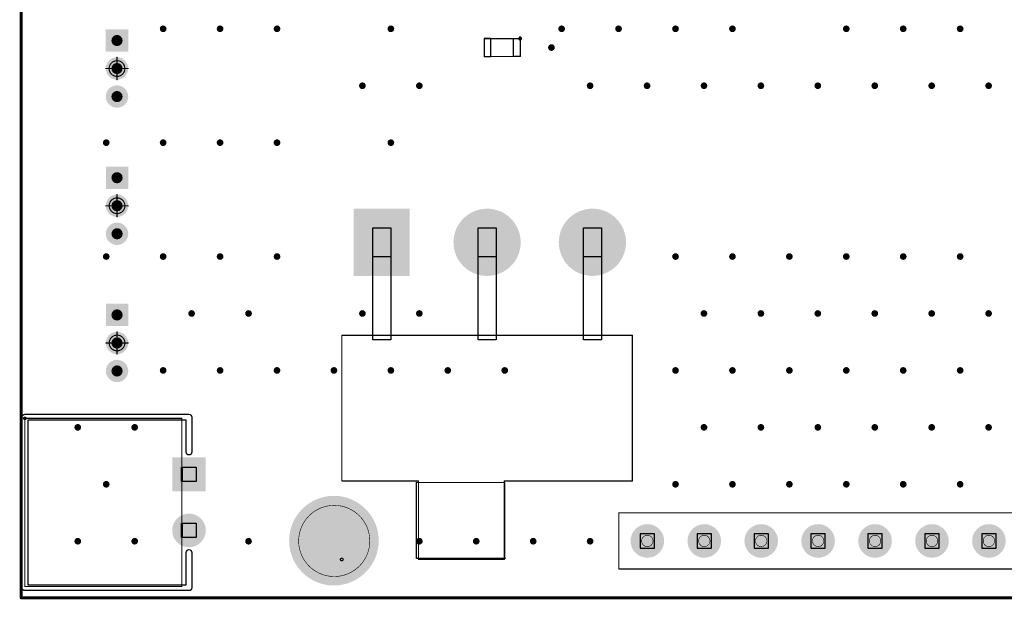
# Model space of a CAD drawing. Header units: inches. Extents: x -0.1 to 68.6, y -0.1 to 53.5.
# Tile 1 of 6: x -0.1 to 43.9, y -0.1 to 25.8. Entities that reach past the tile are written whole.
import ezdxf

# ---------------------------------------------------------------- set-up
doc = ezdxf.new("R2010")
doc.units = ezdxf.units.IN
for name, color, linetype in [('Mechanical 1', 6, 'Continuous'), ('Mechanical 10', 56, 'Continuous'), ('Mechanical 15', 56, 'Continuous'), ('Mechanical 6', 56, 'Continuous'), ('Mechanical 7', 56, 'Continuous'), ('Mechanical 8', 56, 'Continuous'), ('Mechanical 9', 56, 'Continuous'), ('Multi-Layer', 9, 'Continuous'), ('Pad Holes', 156, 'Continuous'), ('Via Holes', 16, 'Continuous')]:
    doc.layers.add(name, color=color, linetype=linetype)

# ---------------------------------------------------------------- blocks, each defined once
blk = doc.blocks.new('C0603_8')
at = {"layer": 'Mechanical 15'}
for p, q in [((-0.8, -0.4), (-0.8, 0.4)), ((-0.8, 0.4), (-0.5, 0.4)), ((-0.5, 0.4), (-0.5, -0.4)), ((0.8, 0.4), (0.5, 0.4)), ((0.5, 0.4), (0.5, -0.4)), ((0.8, -0.4), (0.8, 0.4)), ((-0.825, -0.34), (-0.86, -0.375)), ((-0.86, -0.375), (-0.86, -0.4)), ((-0.86, -0.4), (-0.86, -0.425)), ((-0.86, -0.425), (-0.825, -0.46)), ((-0.775, -0.34), (-0.825, -0.34)), ((-0.5, -0.4), (-0.8, -0.4)), ((-0.8, -0.4), (-0.8, -0.4)), ((-0.74, -0.375), (-0.775, -0.34)), ((-0.775, -0.46), (-0.74, -0.425)), ((-0.74, -0.4), (-0.74, -0.375)), ((-0.74, -0.425), (-0.74, -0.4)), ((-0.74, -0.4), (-0.74, -0.4)), ((-0.74, -0.4), (-0.74, -0.4)), ((0.5, -0.4), (0.8, -0.4)), ((0.8, -0.4), (0.8, -0.4)), ((-0.825, -0.46), (-0.775, -0.46))]:
    blk.add_line(p, q, dxfattribs=at)
for points in [[(0.8, 0.4, 0.0508, 0.0508, 0), (-0.8, 0.4, 0.0508, 0.0508, 0)], [(-0.8, 0.4, 0.0508, 0.0508, 0), (-0.8, -0.4, 0.0508, 0.0508, 0)], [(0.8, 0.4, 0.0508, 0.0508, 0), (0.8, -0.4, 0.0508, 0.0508, 0)], [(0.8, -0.4, 0.0508, 0.0508, 0), (-0.8, -0.4, 0.0508, 0.0508, 0)]]:
    blk.add_lwpolyline(points, format="xyseb", dxfattribs=at)
for points in [[(-0.813, 0.4, 0.0254, 0.0254, 1), (-0.787, 0.4, 0.0254, 0.0254, 1)], [(-0.813, 0.4, 0.0254, 0.0254, 1), (-0.787, 0.4, 0.0254, 0.0254, 1)], [(0.787, 0.4, 0.0254, 0.0254, 1), (0.813, 0.4, 0.0254, 0.0254, 1)], [(0.787, 0.4, 0.0254, 0.0254, 1), (0.813, 0.4, 0.0254, 0.0254, 1)], [(-0.813, -0.4, 0.0254, 0.0254, 1), (-0.787, -0.4, 0.0254, 0.0254, 1)], [(-0.813, -0.4, 0.0254, 0.0254, 1), (-0.787, -0.4, 0.0254, 0.0254, 1)], [(0.787, -0.4, 0.0254, 0.0254, 1), (0.813, -0.4, 0.0254, 0.0254, 1)], [(0.787, -0.4, 0.0254, 0.0254, 1), (0.813, -0.4, 0.0254, 0.0254, 1)]]:
    blk.add_lwpolyline(points, format="xyseb", close=True, dxfattribs=at)
blk = doc.blocks.new('SW_TH_3P_P4_70_L11_1_W12_7_13')
at = {"layer": 'Multi-Layer'}
blk.add_hatch(color=9, dxfattribs=at).paths.add_polyline_path([(-5.95122, 1.49987), (-3.45186, 1.49987), (-3.45186, -1.49987), (-5.95122, -1.49987)])
h = blk.add_hatch(color=9, dxfattribs=at)
edge = h.paths.add_edge_path()
edge.add_arc((0, 0), 1.49987, 0, 360)
h = blk.add_hatch(color=9, dxfattribs=at)
edge = h.paths.add_edge_path()
edge.add_arc((4.699, 0), 1.49987, 0, 360)
at = {"layer": 'Pad Holes'}
h = blk.add_hatch(color=7, dxfattribs=at)
edge = h.paths.add_edge_path()
edge.add_arc((-4.70154, 0), 0.90043, 0, 360)
h = blk.add_hatch(color=7, dxfattribs=at)
edge = h.paths.add_edge_path()
edge.add_arc((0, 0), 0.90043, 0, 360)
h = blk.add_hatch(color=7, dxfattribs=at)
edge = h.paths.add_edge_path()
edge.add_arc((4.699, 0), 0.90043, 0, 360)
at = {"layer": 'Mechanical 10'}
for p, q in [((-5.10032, -4.34848), (-5.10032, 0.65024)), ((-5.10032, 0.65024), (-4.30022, 0.65024)), ((-4.30022, 0.65024), (-4.30022, -4.34848)), ((-0.40132, -4.34848), (-0.40132, 0.65024)), ((-0.40132, 0.65024), (0.39878, 0.65024)), ((0.39878, 0.65024), (0.39878, -4.34848)), ((4.30022, -4.34848), (4.30022, 0.65024)), ((4.30022, 0.65024), (5.10032, 0.65024)), ((5.10032, 0.65024), (5.10032, -4.34848)), ((-4.30022, -4.34848), (-5.10032, -4.34848)), ((-5.10032, -4.34848), (-5.10032, -4.34848)), ((0.39878, -4.34848), (-0.40132, -4.34848)), ((-0.40132, -4.34848), (-0.40132, -4.34848)), ((5.10032, -4.34848), (4.30022, -4.34848)), ((4.30022, -4.34848), (4.30022, -4.34848))]:
    blk.add_line(p, q, dxfattribs=at)
at = {"layer": 'Mechanical 6'}
for p, q in [((-3.1496, -14.09954), (-3.1496, -10.69848)), ((-3.1496, -10.69848), (0.77978, -10.7188)), ((0.77978, -10.7188), (0.77978, -14.0589)), ((0.77978, -10.7188), (0.77978, -10.7188)), ((0.82042, -14.09954), (-3.1496, -14.09954)), ((0.77978, -14.0589), (0.82042, -14.09954))]:
    blk.add_line(p, q, dxfattribs=at)
at = {"layer": 'Mechanical 7'}
for points in [[(-6.47954, -4.14782, 0.0508, 0.0508, 0), (6.47954, -4.14782, 0.0508, 0.0508, 0)], [(-6.47954, -10.63752, 0.0508, 0.0508, 0), (-6.47954, -4.14782, 0.0508, 0.0508, 0)], [(6.47954, -10.64768, 0.0508, 0.0508, 0), (6.47954, -4.14782, 0.0508, 0.0508, 0)], [(-6.47954, -10.63752, 0.0508, 0.0508, 0), (-6.46938, -10.64768, 0.0508, 0.0508, 0)], [(-6.46938, -10.64768, 0.0508, 0.0508, 0), (-3.0607, -10.64768, 0.0508, 0.0508, 0)], [(-3.0607, -14.1478, 0.0508, 0.0508, 0), (-3.0607, -10.64768, 0.0508, 0.0508, 0)], [(0.76962, -14.1478, 0.0508, 0.0508, 0), (0.76962, -10.64768, 0.0508, 0.0508, 0)], [(0.76962, -10.64768, 0.0508, 0.0508, 0), (6.47954, -10.64768, 0.0508, 0.0508, 0)], [(-3.0607, -14.1478, 0.0508, 0.0508, 0), (0.76962, -14.1478, 0.0508, 0.0508, 0)]]:
    blk.add_lwpolyline(points, format="xyseb", dxfattribs=at)
for points in [[(-6.49224, -4.14782, 0.0254, 0.0254, 1), (-6.46684, -4.14782, 0.0254, 0.0254, 1)], [(-6.49224, -4.14782, 0.0254, 0.0254, 1), (-6.46684, -4.14782, 0.0254, 0.0254, 1)], [(6.46684, -4.14782, 0.0254, 0.0254, 1), (6.49224, -4.14782, 0.0254, 0.0254, 1)], [(6.46684, -4.14782, 0.0254, 0.0254, 1), (6.49224, -4.14782, 0.0254, 0.0254, 1)], [(-6.49224, -10.63752, 0.0254, 0.0254, 1), (-6.46684, -10.63752, 0.0254, 0.0254, 1)], [(-6.49224, -10.63752, 0.0254, 0.0254, 1), (-6.46684, -10.63752, 0.0254, 0.0254, 1)], [(-6.48208, -10.64768, 0.0254, 0.0254, 1), (-6.45668, -10.64768, 0.0254, 0.0254, 1)], [(-6.48208, -10.64768, 0.0254, 0.0254, 1), (-6.45668, -10.64768, 0.0254, 0.0254, 1)], [(-3.0734, -10.64768, 0.0254, 0.0254, 1), (-3.048, -10.64768, 0.0254, 0.0254, 1)], [(-3.0734, -10.64768, 0.0254, 0.0254, 1), (-3.048, -10.64768, 0.0254, 0.0254, 1)], [(0.75692, -10.64768, 0.0254, 0.0254, 1), (0.78232, -10.64768, 0.0254, 0.0254, 1)], [(0.75692, -10.64768, 0.0254, 0.0254, 1), (0.78232, -10.64768, 0.0254, 0.0254, 1)], [(6.46684, -10.64768, 0.0254, 0.0254, 1), (6.49224, -10.64768, 0.0254, 0.0254, 1)], [(6.46684, -10.64768, 0.0254, 0.0254, 1), (6.49224, -10.64768, 0.0254, 0.0254, 1)], [(-3.0734, -14.1478, 0.0254, 0.0254, 1), (-3.048, -14.1478, 0.0254, 0.0254, 1)], [(-3.0734, -14.1478, 0.0254, 0.0254, 1), (-3.048, -14.1478, 0.0254, 0.0254, 1)], [(0.75692, -14.1478, 0.0254, 0.0254, 1), (0.78232, -14.1478, 0.0254, 0.0254, 1)], [(0.75692, -14.1478, 0.0254, 0.0254, 1), (0.78232, -14.1478, 0.0254, 0.0254, 1)]]:
    blk.add_lwpolyline(points, format="xyseb", close=True, dxfattribs=at)
at = {"layer": 'Mechanical 8'}
for p, q in [((-6.53796, -14.13256), (-6.52018, -14.10462)), ((-6.53796, -14.16558), (-6.53796, -14.13256)), ((-6.52018, -14.19352), (-6.53796, -14.16558)), ((-6.52018, -14.10462), (-6.4897, -14.08938)), ((-6.4897, -14.20876), (-6.52018, -14.19352)), ((-6.4897, -14.08938), (-6.45668, -14.09446)), ((-6.45668, -14.20368), (-6.4897, -14.20876)), ((-6.45668, -14.09446), (-6.43128, -14.11732)), ((-6.43128, -14.18082), (-6.45668, -14.20368)), ((-6.43128, -14.11732), (-6.42112, -14.1478)), ((-6.42112, -14.1478), (-6.43128, -14.18082)), ((-6.42112, -14.1478), (-6.42112, -14.1478))]:
    blk.add_line(p, q, dxfattribs=at)
at = {"layer": 'Mechanical 9'}
for p, q in [((-5.10032, -0.6477), (-5.10032, 0.65024)), ((-5.10032, 0.65024), (-4.30022, 0.65024)), ((-4.30022, 0.65024), (-4.30022, -0.6477)), ((-0.40132, -0.6477), (-0.40132, 0.65024)), ((-0.40132, 0.65024), (0.39878, 0.65024)), ((0.39878, 0.65024), (0.39878, -0.6477)), ((4.30022, -0.6477), (4.30022, 0.65024)), ((4.30022, 0.65024), (5.10032, 0.65024)), ((5.10032, 0.65024), (5.10032, -0.6477)), ((-4.30022, -0.6477), (-5.10032, -0.6477)), ((-5.10032, -0.6477), (-5.10032, -0.6477)), ((0.39878, -0.6477), (-0.40132, -0.6477)), ((-0.40132, -0.6477), (-0.40132, -0.6477)), ((5.10032, -0.6477), (4.30022, -0.6477)), ((4.30022, -0.6477), (4.30022, -0.6477))]:
    blk.add_line(p, q, dxfattribs=at)
blk = doc.blocks.new('CONN_TH_2P_P2_50_ZX_XH2_54_2PWZ_19')
at = {"layer": 'Multi-Layer'}
blk.add_hatch(color=9, dxfattribs=at).paths.add_polyline_path([(-2.01168, 0.75057), (-0.48768, 0.75057), (-0.48768, -0.75057), (-2.01168, -0.75057)])
h = blk.add_hatch(color=9, dxfattribs=at)
edge = h.paths.add_edge_path()
edge.add_arc((1.24968, 0), 0.75057, 0, 360)
at = {"layer": 'Pad Holes'}
h = blk.add_hatch(color=7, dxfattribs=at)
edge = h.paths.add_edge_path()
edge.add_arc((-1.24968, 0), 0.44958, 0, 360)
h = blk.add_hatch(color=7, dxfattribs=at)
edge = h.paths.add_edge_path()
edge.add_arc((1.24968, 0), 0.44958, 0, 360)
at = {"layer": 'Mechanical 10'}
for p, q in [((-1.56972, -0.32004), (-1.56972, -0.30988)), ((-1.56972, -0.30988), (-0.93472, -0.30988)), ((-1.56972, -0.3302), (-1.56972, -0.32004)), ((-1.56972, -0.32004), (-1.56972, -0.32004)), ((-0.92964, -0.3302), (-1.56972, -0.3302)), ((-0.93472, -0.30988), (-0.92964, -0.3048)), ((-0.92964, -0.3048), (-0.92964, -0.3302)), ((0.92964, -0.32004), (0.92964, -0.30988)), ((0.92964, -0.30988), (1.56464, -0.30988)), ((0.92964, -0.3302), (0.92964, -0.32004)), ((0.92964, -0.32004), (0.92964, -0.32004)), ((1.56972, -0.3302), (0.92964, -0.3302)), ((1.56464, -0.30988), (1.56972, -0.3048)), ((1.56972, -0.3048), (1.56972, -0.3302))]:
    blk.add_line(p, q, dxfattribs=at)
at = {"layer": 'Mechanical 6'}
for p, q in [((-3.92938, 0), (-3.91922, 0.04826)), ((-3.91922, 0.04826), (-3.89128, 0.0889)), ((-3.89128, 0.0889), (-3.85064, 0.11684)), ((-3.85064, 0.11684), (-3.80238, 0.127)), ((-3.80238, 0.127), (-2.24282, 0.127)), ((-2.24282, 0.127), (-2.19456, 0.11684)), ((-2.19456, 0.11684), (-2.15392, 0.0889)), ((-2.15392, 0.0889), (-2.12598, 0.04826)), ((-2.12598, 0.04826), (-2.11582, 0)), ((2.10566, 0), (2.11328, 0.04826)), ((2.11328, -0.04826), (2.10566, 0)), ((2.11328, 0.04826), (2.14122, 0.0889)), ((2.14122, 0.0889), (2.1844, 0.11684)), ((2.1844, 0.11684), (2.23266, 0.127)), ((2.23266, 0.127), (3.81, 0.127)), ((3.81, 0.127), (3.85826, 0.11684)), ((3.85826, 0.11684), (3.90144, 0.0889)), ((3.90144, 0.0889), (3.92684, 0.04826)), ((3.92684, 0.04826), (3.937, 0)), ((3.937, 0), (3.937, -7.32028)), ((-3.92938, -7.32028), (-3.92938, 0)), ((-2.24282, -0.127), (-3.67538, -0.127)), ((-3.67538, -0.127), (-3.67538, -7.19328)), ((-2.19456, -0.11684), (-2.24282, -0.127)), ((-2.24282, -0.127), (-2.24282, -0.127)), ((-2.15392, -0.0889), (-2.19456, -0.11684)), ((-2.12598, -0.04826), (-2.15392, -0.0889)), ((-2.11582, 0), (-2.12598, -0.04826)), ((2.14122, -0.0889), (2.11328, -0.04826)), ((2.1844, -0.11684), (2.14122, -0.0889)), ((2.23266, -0.127), (2.1844, -0.11684)), ((3.683, -0.127), (2.23266, -0.127)), ((3.683, -7.19328), (3.683, -0.127)), ((-3.91922, -7.36854), (-3.92938, -7.32028)), ((-3.89128, -7.40918), (-3.91922, -7.36854)), ((-3.85064, -7.43712), (-3.89128, -7.40918)), ((-3.80238, -7.44728), (-3.85064, -7.43712)), ((3.81, -7.44728), (-3.80238, -7.44728)), ((-3.67538, -7.19328), (3.683, -7.19328)), ((3.85826, -7.43712), (3.81, -7.44728)), ((3.90144, -7.40918), (3.85826, -7.43712)), ((3.92684, -7.36854), (3.90144, -7.40918)), ((3.937, -7.32028), (3.92684, -7.36854))]:
    blk.add_line(p, q, dxfattribs=at)
at = {"layer": 'Mechanical 7'}
for points in [[(3.75158, -0.32004, 0.0508, 0.0508, 0), (-3.74904, -0.32004, 0.0508, 0.0508, 0)], [(-3.74904, -7.32028, 0.0508, 0.0508, 0), (-3.74904, -0.32004, 0.0508, 0.0508, 0)], [(3.75158, -7.32028, 0.0508, 0.0508, 0), (3.75158, -0.32004, 0.0508, 0.0508, 0)], [(3.75158, -7.32028, 0.0508, 0.0508, 0), (-3.74904, -7.32028, 0.0508, 0.0508, 0)]]:
    blk.add_lwpolyline(points, format="xyseb", dxfattribs=at)
for points in [[(-3.76174, -0.32004, 0.0254, 0.0254, 1), (-3.73634, -0.32004, 0.0254, 0.0254, 1)], [(-3.76174, -0.32004, 0.0254, 0.0254, 1), (-3.73634, -0.32004, 0.0254, 0.0254, 1)], [(3.73888, -0.32004, 0.0254, 0.0254, 1), (3.76428, -0.32004, 0.0254, 0.0254, 1)], [(3.73888, -0.32004, 0.0254, 0.0254, 1), (3.76428, -0.32004, 0.0254, 0.0254, 1)], [(-3.76174, -7.32028, 0.0254, 0.0254, 1), (-3.73634, -7.32028, 0.0254, 0.0254, 1)], [(-3.76174, -7.32028, 0.0254, 0.0254, 1), (-3.73634, -7.32028, 0.0254, 0.0254, 1)], [(3.73888, -7.32028, 0.0254, 0.0254, 1), (3.76428, -7.32028, 0.0254, 0.0254, 1)], [(3.73888, -7.32028, 0.0254, 0.0254, 1), (3.76428, -7.32028, 0.0254, 0.0254, 1)]]:
    blk.add_lwpolyline(points, format="xyseb", close=True, dxfattribs=at)
at = {"layer": 'Mechanical 8'}
for p, q in [((-3.80746, -7.3025), (-3.78968, -7.27456)), ((-3.80746, -7.33806), (-3.80746, -7.3025)), ((-3.78968, -7.366), (-3.80746, -7.33806)), ((-3.78968, -7.27456), (-3.75666, -7.26186)), ((-3.75666, -7.3787), (-3.78968, -7.366)), ((-3.75666, -7.26186), (-3.72364, -7.26694)), ((-3.72364, -7.37616), (-3.75666, -7.3787)), ((-3.72364, -7.26694), (-3.69824, -7.28726)), ((-3.69824, -7.3533), (-3.72364, -7.37616)), ((-3.69824, -7.28726), (-3.68808, -7.32028)), ((-3.68808, -7.32028), (-3.69824, -7.3533)), ((-3.68808, -7.32028), (-3.68808, -7.32028))]:
    blk.add_line(p, q, dxfattribs=at)
at = {"layer": 'Mechanical 9'}
for p, q in [((-1.56972, 0.32004), (-0.92964, 0.32004)), ((-1.56972, -0.32004), (-1.56972, 0.32004)), ((-1.56972, 0.32004), (-1.56972, 0.32004)), ((-0.92964, 0.32004), (-0.92964, -0.32004)), ((0.92964, 0.32004), (1.56972, 0.32004)), ((0.92964, -0.32004), (0.92964, 0.32004)), ((0.92964, 0.32004), (0.92964, 0.32004)), ((1.56972, 0.32004), (1.56972, -0.32004)), ((-0.92964, -0.32004), (-1.56972, -0.32004)), ((1.56972, -0.32004), (0.92964, -0.32004))]:
    blk.add_line(p, q, dxfattribs=at)
blk = doc.blocks.new('MX_1_25_WI_3P_34')
at = {"layer": 'Multi-Layer'}
blk.add_hatch(color=9, dxfattribs=at).paths.add_polyline_path([(-1.75, -0.5), (-1.75, 0.5), (-0.75, 0.5), (-0.75, -0.5)])
h = blk.add_hatch(color=9, dxfattribs=at)
edge = h.paths.add_edge_path()
edge.add_arc((0, 0), 0.5, 0, 360)
h = blk.add_hatch(color=9, dxfattribs=at)
edge = h.paths.add_edge_path()
edge.add_arc((1.25, 0), 0.5, 0, 360)
at = {"layer": 'Pad Holes'}
h = blk.add_hatch(color=7, dxfattribs=at)
edge = h.paths.add_edge_path()
edge.add_arc((-1.25, 0), 0.25, 0, 360)
h = blk.add_hatch(color=7, dxfattribs=at)
edge = h.paths.add_edge_path()
edge.add_arc((0, 0), 0.25, 0, 360)
h = blk.add_hatch(color=7, dxfattribs=at)
edge = h.paths.add_edge_path()
edge.add_arc((1.25, 0), 0.25, 0, 360)
at = {"layer": 'Mechanical 15'}
for points in [[(0, -0.5, 0.05, 0.05, 0), (0, 0.5, 0.05, 0.05, 0)], [(0.5, 0, 0.05, 0.05, 0), (-0.5, 0, 0.05, 0.05, 0)]]:
    blk.add_lwpolyline(points, format="xyseb", dxfattribs=at)
for points in [[(-0.012, 0.5, 0.025, 0.025, 1), (0.012, 0.5, 0.025, 0.025, 1)], [(-0.512, 0, 0.025, 0.025, 1), (-0.487, 0, 0.025, 0.025, 1)], [(0.35, 0, 0.05, 0.05, 1), (-0.35, 0, 0.05, 0.05, 1)], [(-0.362, 0, 0.025, 0.025, 1), (-0.337, 0, 0.025, 0.025, 1)], [(0.337, 0, 0.025, 0.025, 1), (0.362, 0, 0.025, 0.025, 1)], [(0.487, 0, 0.025, 0.025, 1), (0.512, 0, 0.025, 0.025, 1)], [(-0.012, -0.5, 0.025, 0.025, 1), (0.012, -0.5, 0.025, 0.025, 1)]]:
    blk.add_lwpolyline(points, format="xyseb", close=True, dxfattribs=at)
blk = doc.blocks.new('MX_1_25_WI_3P_35')
at = {"layer": 'Multi-Layer'}
blk.add_hatch(color=9, dxfattribs=at).paths.add_polyline_path([(-1.75, -0.5), (-1.75, 0.5), (-0.75, 0.5), (-0.75, -0.5)])
h = blk.add_hatch(color=9, dxfattribs=at)
edge = h.paths.add_edge_path()
edge.add_arc((0, 0), 0.5, 0, 360)
h = blk.add_hatch(color=9, dxfattribs=at)
edge = h.paths.add_edge_path()
edge.add_arc((1.25, 0), 0.5, 0, 360)
at = {"layer": 'Pad Holes'}
h = blk.add_hatch(color=7, dxfattribs=at)
edge = h.paths.add_edge_path()
edge.add_arc((-1.25, 0), 0.25, 0, 360)
h = blk.add_hatch(color=7, dxfattribs=at)
edge = h.paths.add_edge_path()
edge.add_arc((0, 0), 0.25, 0, 360)
h = blk.add_hatch(color=7, dxfattribs=at)
edge = h.paths.add_edge_path()
edge.add_arc((1.25, 0), 0.25, 0, 360)
at = {"layer": 'Mechanical 15'}
for points in [[(0, -0.5, 0.05, 0.05, 0), (0, 0.5, 0.05, 0.05, 0)], [(0.5, 0, 0.05, 0.05, 0), (-0.5, 0, 0.05, 0.05, 0)]]:
    blk.add_lwpolyline(points, format="xyseb", dxfattribs=at)
for points in [[(-0.012, 0.5, 0.025, 0.025, 1), (0.012, 0.5, 0.025, 0.025, 1)], [(-0.512, 0, 0.025, 0.025, 1), (-0.487, 0, 0.025, 0.025, 1)], [(0.35, 0, 0.05, 0.05, 1), (-0.35, 0, 0.05, 0.05, 1)], [(-0.362, 0, 0.025, 0.025, 1), (-0.337, 0, 0.025, 0.025, 1)], [(0.337, 0, 0.025, 0.025, 1), (0.362, 0, 0.025, 0.025, 1)], [(0.487, 0, 0.025, 0.025, 1), (0.512, 0, 0.025, 0.025, 1)], [(-0.012, -0.5, 0.025, 0.025, 1), (0.012, -0.5, 0.025, 0.025, 1)]]:
    blk.add_lwpolyline(points, format="xyseb", close=True, dxfattribs=at)
blk = doc.blocks.new('MX_1_25_WI_3P_36')
at = {"layer": 'Multi-Layer'}
blk.add_hatch(color=9, dxfattribs=at).paths.add_polyline_path([(-1.75, -0.5), (-1.75, 0.5), (-0.75, 0.5), (-0.75, -0.5)])
h = blk.add_hatch(color=9, dxfattribs=at)
edge = h.paths.add_edge_path()
edge.add_arc((0, 0), 0.5, 0, 360)
h = blk.add_hatch(color=9, dxfattribs=at)
edge = h.paths.add_edge_path()
edge.add_arc((1.25, 0), 0.5, 0, 360)
at = {"layer": 'Pad Holes'}
h = blk.add_hatch(color=7, dxfattribs=at)
edge = h.paths.add_edge_path()
edge.add_arc((-1.25, 0), 0.25, 0, 360)
h = blk.add_hatch(color=7, dxfattribs=at)
edge = h.paths.add_edge_path()
edge.add_arc((0, 0), 0.25, 0, 360)
h = blk.add_hatch(color=7, dxfattribs=at)
edge = h.paths.add_edge_path()
edge.add_arc((1.25, 0), 0.25, 0, 360)
at = {"layer": 'Mechanical 15'}
for points in [[(0, -0.5, 0.05, 0.05, 0), (0, 0.5, 0.05, 0.05, 0)], [(0.5, 0, 0.05, 0.05, 0), (-0.5, 0, 0.05, 0.05, 0)]]:
    blk.add_lwpolyline(points, format="xyseb", dxfattribs=at)
for points in [[(-0.012, 0.5, 0.025, 0.025, 1), (0.012, 0.5, 0.025, 0.025, 1)], [(-0.512, 0, 0.025, 0.025, 1), (-0.487, 0, 0.025, 0.025, 1)], [(0.35, 0, 0.05, 0.05, 1), (-0.35, 0, 0.05, 0.05, 1)], [(-0.362, 0, 0.025, 0.025, 1), (-0.337, 0, 0.025, 0.025, 1)], [(0.337, 0, 0.025, 0.025, 1), (0.362, 0, 0.025, 0.025, 1)], [(0.487, 0, 0.025, 0.025, 1), (0.512, 0, 0.025, 0.025, 1)], [(-0.012, -0.5, 0.025, 0.025, 1), (0.012, -0.5, 0.025, 0.025, 1)]]:
    blk.add_lwpolyline(points, format="xyseb", close=True, dxfattribs=at)
blk = doc.blocks.new('HDR_TH_8P_P2_54_V_M_B_38')
at = {"layer": 'Multi-Layer'}
blk.add_hatch(color=9, dxfattribs=at).paths.add_polyline_path([(-9.64, 0.75), (-8.14, 0.75), (-8.14, -0.75), (-9.64, -0.75)])
h = blk.add_hatch(color=9, dxfattribs=at)
edge = h.paths.add_edge_path()
edge.add_arc((-6.35, 0), 0.75, 0, 360)
h = blk.add_hatch(color=9, dxfattribs=at)
edge = h.paths.add_edge_path()
edge.add_arc((-3.81, 0), 0.75, 0, 360)
h = blk.add_hatch(color=9, dxfattribs=at)
edge = h.paths.add_edge_path()
edge.add_arc((-1.27, 0), 0.75, 0, 360)
h = blk.add_hatch(color=9, dxfattribs=at)
edge = h.paths.add_edge_path()
edge.add_arc((1.27, 0), 0.75, 0, 360)
h = blk.add_hatch(color=9, dxfattribs=at)
edge = h.paths.add_edge_path()
edge.add_arc((3.81, 0), 0.75, 0, 360)
h = blk.add_hatch(color=9, dxfattribs=at)
edge = h.paths.add_edge_path()
edge.add_arc((6.35, 0), 0.75, 0, 360)
h = blk.add_hatch(color=9, dxfattribs=at)
edge = h.paths.add_edge_path()
edge.add_arc((8.89, 0), 0.75, 0, 360)
at = {"layer": 'Pad Holes'}
h = blk.add_hatch(color=7, dxfattribs=at)
edge = h.paths.add_edge_path()
edge.add_arc((-8.89, 0), 0.5, 0, 360)
h = blk.add_hatch(color=7, dxfattribs=at)
edge = h.paths.add_edge_path()
edge.add_arc((-6.35, 0), 0.5, 0, 360)
h = blk.add_hatch(color=7, dxfattribs=at)
edge = h.paths.add_edge_path()
edge.add_arc((-3.81, 0), 0.5, 0, 360)
h = blk.add_hatch(color=7, dxfattribs=at)
edge = h.paths.add_edge_path()
edge.add_arc((-1.27, 0), 0.5, 0, 360)
h = blk.add_hatch(color=7, dxfattribs=at)
edge = h.paths.add_edge_path()
edge.add_arc((1.27, 0), 0.5, 0, 360)
h = blk.add_hatch(color=7, dxfattribs=at)
edge = h.paths.add_edge_path()
edge.add_arc((3.81, 0), 0.5, 0, 360)
h = blk.add_hatch(color=7, dxfattribs=at)
edge = h.paths.add_edge_path()
edge.add_arc((6.35, 0), 0.5, 0, 360)
h = blk.add_hatch(color=7, dxfattribs=at)
edge = h.paths.add_edge_path()
edge.add_arc((8.89, 0), 0.5, 0, 360)
at = {"layer": 'Mechanical 6'}
for points in [[(10.16, 1.25, 0.0508, 0.0508, 0), (-10.16, 1.25, 0.0508, 0.0508, 0)], [(-10.16, 1.25, 0.0508, 0.0508, 0), (-10.16, -1.25, 0.0508, 0.0508, 0)], [(10.16, 1.25, 0.0508, 0.0508, 0), (10.16, -1.25, 0.0508, 0.0508, 0)], [(10.16, -1.25, 0.0508, 0.0508, 0), (-10.16, -1.25, 0.0508, 0.0508, 0)]]:
    blk.add_lwpolyline(points, format="xyseb", dxfattribs=at)
for points in [[(-10.173, 1.25, 0.0254, 0.0254, 1), (-10.147, 1.25, 0.0254, 0.0254, 1)], [(-10.173, 1.25, 0.0254, 0.0254, 1), (-10.147, 1.25, 0.0254, 0.0254, 1)], [(10.147, 1.25, 0.0254, 0.0254, 1), (10.173, 1.25, 0.0254, 0.0254, 1)], [(10.147, 1.25, 0.0254, 0.0254, 1), (10.173, 1.25, 0.0254, 0.0254, 1)], [(-10.173, -1.25, 0.0254, 0.0254, 1), (-10.147, -1.25, 0.0254, 0.0254, 1)], [(-10.173, -1.25, 0.0254, 0.0254, 1), (-10.147, -1.25, 0.0254, 0.0254, 1)], [(10.147, -1.25, 0.0254, 0.0254, 1), (10.173, -1.25, 0.0254, 0.0254, 1)], [(10.147, -1.25, 0.0254, 0.0254, 1), (10.173, -1.25, 0.0254, 0.0254, 1)]]:
    blk.add_lwpolyline(points, format="xyseb", close=True, dxfattribs=at)
at = {"layer": 'Mechanical 8'}
for p, q in [((-10.185, 1.311), (-10.221, 1.275)), ((-10.221, 1.275), (-10.221, 1.25)), ((-10.221, 1.25), (-10.221, 1.225)), ((-10.221, 1.225), (-10.185, 1.189)), ((-10.135, 1.311), (-10.185, 1.311)), ((-10.185, 1.189), (-10.135, 1.189)), ((-10.099, 1.275), (-10.135, 1.311)), ((-10.135, 1.189), (-10.099, 1.225)), ((-10.099, 1.25), (-10.1, 1.25)), ((-10.1, 1.25), (-10.099, 1.25)), ((-10.099, 1.25), (-10.099, 1.275)), ((-10.099, 1.225), (-10.099, 1.25))]:
    blk.add_line(p, q, dxfattribs=at)
at = {"layer": 'Mechanical 9'}
for p, q in [((-8.57, 0.32), (-9.21, 0.32)), ((-9.21, 0.32), (-9.21, -0.32)), ((-8.57, -0.32), (-8.57, 0.32)), ((-6.03, 0.32), (-6.67, 0.32)), ((-6.67, 0.32), (-6.67, -0.32)), ((-6.03, -0.32), (-6.03, 0.32)), ((-3.49, 0.32), (-4.13, 0.32)), ((-4.13, 0.32), (-4.13, -0.32)), ((-3.49, -0.32), (-3.49, 0.32)), ((-0.95, 0.32), (-1.59, 0.32)), ((-1.59, 0.32), (-1.59, -0.32)), ((-0.95, -0.32), (-0.95, 0.32)), ((1.59, 0.32), (0.95, 0.32)), ((0.95, 0.32), (0.95, -0.32)), ((1.59, -0.32), (1.59, 0.32)), ((4.13, 0.32), (3.49, 0.32)), ((3.49, 0.32), (3.49, -0.32)), ((4.13, -0.32), (4.13, 0.32)), ((6.67, 0.32), (6.03, 0.32)), ((6.03, 0.32), (6.03, -0.32)), ((6.67, -0.32), (6.67, 0.32)), ((9.21, 0.32), (8.57, 0.32)), ((8.57, 0.32), (8.57, -0.32)), ((9.21, -0.32), (9.21, 0.32)), ((-9.21, -0.32), (-8.57, -0.32)), ((-9.21, -0.32), (-9.21, -0.32)), ((-6.67, -0.32), (-6.03, -0.32)), ((-6.67, -0.32), (-6.67, -0.32)), ((-4.13, -0.32), (-3.49, -0.32)), ((-4.13, -0.32), (-4.13, -0.32)), ((-1.59, -0.32), (-0.95, -0.32)), ((-1.59, -0.32), (-1.59, -0.32)), ((0.95, -0.32), (1.59, -0.32)), ((0.95, -0.32), (0.95, -0.32)), ((3.49, -0.32), (4.13, -0.32)), ((3.49, -0.32), (3.49, -0.32)), ((6.03, -0.32), (6.67, -0.32)), ((6.03, -0.32), (6.03, -0.32)), ((8.57, -0.32), (9.21, -0.32)), ((8.57, -0.32), (8.57, -0.32))]:
    blk.add_line(p, q, dxfattribs=at)

msp = doc.modelspace()

# ---------------------------------------------------------------- hatches: boundary and pattern name
at = {"layer": 'Multi-Layer'}
h = msp.add_hatch(color=9, dxfattribs=at)
edge = h.paths.add_edge_path()
edge.add_arc((13.97, 2.565), 2, 0, 360)
at = {"layer": 'Pad Holes'}
h = msp.add_hatch(color=7, dxfattribs=at)
edge = h.paths.add_edge_path()
edge.add_arc((13.97, 2.565), 1.5, 0, 360)
at = {"layer": 'Via Holes'}
h = msp.add_hatch(color=7, dxfattribs=at)
edge = h.paths.add_edge_path()
edge.add_arc((6.35, 25.4), 0.15, 0, 360)
h = msp.add_hatch(color=7, dxfattribs=at)
edge = h.paths.add_edge_path()
edge.add_arc((8.89, 25.4), 0.15, 0, 360)
h = msp.add_hatch(color=7, dxfattribs=at)
edge = h.paths.add_edge_path()
edge.add_arc((11.43, 25.4), 0.15, 0, 360)
h = msp.add_hatch(color=7, dxfattribs=at)
edge = h.paths.add_edge_path()
edge.add_arc((16.51, 25.4), 0.15, 0, 360)
h = msp.add_hatch(color=7, dxfattribs=at)
edge = h.paths.add_edge_path()
edge.add_arc((24.13, 25.4), 0.15, 0, 360)
h = msp.add_hatch(color=7, dxfattribs=at)
edge = h.paths.add_edge_path()
edge.add_arc((26.67, 25.4), 0.15, 0, 360)
h = msp.add_hatch(color=7, dxfattribs=at)
edge = h.paths.add_edge_path()
edge.add_arc((29.21, 25.4), 0.15, 0, 360)
h = msp.add_hatch(color=7, dxfattribs=at)
edge = h.paths.add_edge_path()
edge.add_arc((31.75, 25.4), 0.15, 0, 360)
h = msp.add_hatch(color=7, dxfattribs=at)
edge = h.paths.add_edge_path()
edge.add_arc((36.83, 25.4), 0.15, 0, 360)
h = msp.add_hatch(color=7, dxfattribs=at)
edge = h.paths.add_edge_path()
edge.add_arc((39.37, 25.4), 0.15, 0, 360)
h = msp.add_hatch(color=7, dxfattribs=at)
edge = h.paths.add_edge_path()
edge.add_arc((41.91, 25.4), 0.15, 0, 360)
h = msp.add_hatch(color=7, dxfattribs=at)
edge = h.paths.add_edge_path()
edge.add_arc((23.673, 24.562), 0.15, 0, 360)
h = msp.add_hatch(color=7, dxfattribs=at)
edge = h.paths.add_edge_path()
edge.add_arc((15.24, 22.86), 0.15, 0, 360)
h = msp.add_hatch(color=7, dxfattribs=at)
edge = h.paths.add_edge_path()
edge.add_arc((17.78, 22.86), 0.15, 0, 360)
h = msp.add_hatch(color=7, dxfattribs=at)
edge = h.paths.add_edge_path()
edge.add_arc((25.4, 22.86), 0.15, 0, 360)
h = msp.add_hatch(color=7, dxfattribs=at)
edge = h.paths.add_edge_path()
edge.add_arc((27.94, 22.86), 0.15, 0, 360)
h = msp.add_hatch(color=7, dxfattribs=at)
edge = h.paths.add_edge_path()
edge.add_arc((30.48, 22.86), 0.15, 0, 360)
h = msp.add_hatch(color=7, dxfattribs=at)
edge = h.paths.add_edge_path()
edge.add_arc((33.02, 22.86), 0.15, 0, 360)
h = msp.add_hatch(color=7, dxfattribs=at)
edge = h.paths.add_edge_path()
edge.add_arc((35.56, 22.86), 0.15, 0, 360)
h = msp.add_hatch(color=7, dxfattribs=at)
edge = h.paths.add_edge_path()
edge.add_arc((38.1, 22.86), 0.15, 0, 360)
h = msp.add_hatch(color=7, dxfattribs=at)
edge = h.paths.add_edge_path()
edge.add_arc((40.64, 22.86), 0.15, 0, 360)
h = msp.add_hatch(color=7, dxfattribs=at)
edge = h.paths.add_edge_path()
edge.add_arc((43.18, 22.86), 0.15, 0, 360)
h = msp.add_hatch(color=7, dxfattribs=at)
edge = h.paths.add_edge_path()
edge.add_arc((3.81, 20.32), 0.15, 0, 360)
h = msp.add_hatch(color=7, dxfattribs=at)
edge = h.paths.add_edge_path()
edge.add_arc((6.35, 20.32), 0.15, 0, 360)
h = msp.add_hatch(color=7, dxfattribs=at)
edge = h.paths.add_edge_path()
edge.add_arc((8.89, 20.32), 0.15, 0, 360)
h = msp.add_hatch(color=7, dxfattribs=at)
edge = h.paths.add_edge_path()
edge.add_arc((11.43, 20.32), 0.15, 0, 360)
h = msp.add_hatch(color=7, dxfattribs=at)
edge = h.paths.add_edge_path()
edge.add_arc((16.51, 20.32), 0.15, 0, 360)
h = msp.add_hatch(color=7, dxfattribs=at)
edge = h.paths.add_edge_path()
edge.add_arc((3.81, 15.24), 0.15, 0, 360)
h = msp.add_hatch(color=7, dxfattribs=at)
edge = h.paths.add_edge_path()
edge.add_arc((6.35, 15.24), 0.15, 0, 360)
h = msp.add_hatch(color=7, dxfattribs=at)
edge = h.paths.add_edge_path()
edge.add_arc((8.89, 15.24), 0.15, 0, 360)
h = msp.add_hatch(color=7, dxfattribs=at)
edge = h.paths.add_edge_path()
edge.add_arc((11.43, 15.24), 0.15, 0, 360)
h = msp.add_hatch(color=7, dxfattribs=at)
edge = h.paths.add_edge_path()
edge.add_arc((29.21, 15.24), 0.15, 0, 360)
h = msp.add_hatch(color=7, dxfattribs=at)
edge = h.paths.add_edge_path()
edge.add_arc((31.75, 15.24), 0.15, 0, 360)
h = msp.add_hatch(color=7, dxfattribs=at)
edge = h.paths.add_edge_path()
edge.add_arc((34.29, 15.24), 0.15, 0, 360)
h = msp.add_hatch(color=7, dxfattribs=at)
edge = h.paths.add_edge_path()
edge.add_arc((36.83, 15.24), 0.15, 0, 360)
h = msp.add_hatch(color=7, dxfattribs=at)
edge = h.paths.add_edge_path()
edge.add_arc((39.37, 15.24), 0.15, 0, 360)
h = msp.add_hatch(color=7, dxfattribs=at)
edge = h.paths.add_edge_path()
edge.add_arc((41.91, 15.24), 0.15, 0, 360)
h = msp.add_hatch(color=7, dxfattribs=at)
edge = h.paths.add_edge_path()
edge.add_arc((7.62, 12.7), 0.15, 0, 360)
h = msp.add_hatch(color=7, dxfattribs=at)
edge = h.paths.add_edge_path()
edge.add_arc((10.16, 12.7), 0.15, 0, 360)
h = msp.add_hatch(color=7, dxfattribs=at)
edge = h.paths.add_edge_path()
edge.add_arc((15.24, 12.7), 0.15, 0, 360)
h = msp.add_hatch(color=7, dxfattribs=at)
edge = h.paths.add_edge_path()
edge.add_arc((17.78, 12.7), 0.15, 0, 360)
h = msp.add_hatch(color=7, dxfattribs=at)
edge = h.paths.add_edge_path()
edge.add_arc((30.48, 12.7), 0.15, 0, 360)
h = msp.add_hatch(color=7, dxfattribs=at)
edge = h.paths.add_edge_path()
edge.add_arc((33.02, 12.7), 0.15, 0, 360)
h = msp.add_hatch(color=7, dxfattribs=at)
edge = h.paths.add_edge_path()
edge.add_arc((35.56, 12.7), 0.15, 0, 360)
h = msp.add_hatch(color=7, dxfattribs=at)
edge = h.paths.add_edge_path()
edge.add_arc((38.1, 12.7), 0.15, 0, 360)
h = msp.add_hatch(color=7, dxfattribs=at)
edge = h.paths.add_edge_path()
edge.add_arc((40.64, 12.7), 0.15, 0, 360)
h = msp.add_hatch(color=7, dxfattribs=at)
edge = h.paths.add_edge_path()
edge.add_arc((43.18, 12.7), 0.15, 0, 360)
h = msp.add_hatch(color=7, dxfattribs=at)
edge = h.paths.add_edge_path()
edge.add_arc((6.35, 10.16), 0.15, 0, 360)
h = msp.add_hatch(color=7, dxfattribs=at)
edge = h.paths.add_edge_path()
edge.add_arc((8.89, 10.16), 0.15, 0, 360)
h = msp.add_hatch(color=7, dxfattribs=at)
edge = h.paths.add_edge_path()
edge.add_arc((11.43, 10.16), 0.15, 0, 360)
h = msp.add_hatch(color=7, dxfattribs=at)
edge = h.paths.add_edge_path()
edge.add_arc((13.97, 10.16), 0.15, 0, 360)
h = msp.add_hatch(color=7, dxfattribs=at)
edge = h.paths.add_edge_path()
edge.add_arc((16.51, 10.16), 0.15, 0, 360)
h = msp.add_hatch(color=7, dxfattribs=at)
edge = h.paths.add_edge_path()
edge.add_arc((19.05, 10.16), 0.15, 0, 360)
h = msp.add_hatch(color=7, dxfattribs=at)
edge = h.paths.add_edge_path()
edge.add_arc((21.59, 10.16), 0.15, 0, 360)
h = msp.add_hatch(color=7, dxfattribs=at)
edge = h.paths.add_edge_path()
edge.add_arc((29.21, 10.16), 0.15, 0, 360)
h = msp.add_hatch(color=7, dxfattribs=at)
edge = h.paths.add_edge_path()
edge.add_arc((31.75, 10.16), 0.15, 0, 360)
h = msp.add_hatch(color=7, dxfattribs=at)
edge = h.paths.add_edge_path()
edge.add_arc((34.29, 10.16), 0.15, 0, 360)
h = msp.add_hatch(color=7, dxfattribs=at)
edge = h.paths.add_edge_path()
edge.add_arc((36.83, 10.16), 0.15, 0, 360)
h = msp.add_hatch(color=7, dxfattribs=at)
edge = h.paths.add_edge_path()
edge.add_arc((39.37, 10.16), 0.15, 0, 360)
h = msp.add_hatch(color=7, dxfattribs=at)
edge = h.paths.add_edge_path()
edge.add_arc((41.91, 10.16), 0.15, 0, 360)
h = msp.add_hatch(color=7, dxfattribs=at)
edge = h.paths.add_edge_path()
edge.add_arc((2.54, 7.62), 0.15, 0, 360)
h = msp.add_hatch(color=7, dxfattribs=at)
edge = h.paths.add_edge_path()
edge.add_arc((5.08, 7.62), 0.15, 0, 360)
h = msp.add_hatch(color=7, dxfattribs=at)
edge = h.paths.add_edge_path()
edge.add_arc((30.48, 7.62), 0.15, 0, 360)
h = msp.add_hatch(color=7, dxfattribs=at)
edge = h.paths.add_edge_path()
edge.add_arc((33.02, 7.62), 0.15, 0, 360)
h = msp.add_hatch(color=7, dxfattribs=at)
edge = h.paths.add_edge_path()
edge.add_arc((35.56, 7.62), 0.15, 0, 360)
h = msp.add_hatch(color=7, dxfattribs=at)
edge = h.paths.add_edge_path()
edge.add_arc((38.1, 7.62), 0.15, 0, 360)
h = msp.add_hatch(color=7, dxfattribs=at)
edge = h.paths.add_edge_path()
edge.add_arc((40.64, 7.62), 0.15, 0, 360)
h = msp.add_hatch(color=7, dxfattribs=at)
edge = h.paths.add_edge_path()
edge.add_arc((43.18, 7.62), 0.15, 0, 360)
h = msp.add_hatch(color=7, dxfattribs=at)
edge = h.paths.add_edge_path()
edge.add_arc((3.81, 5.08), 0.15, 0, 360)
h = msp.add_hatch(color=7, dxfattribs=at)
edge = h.paths.add_edge_path()
edge.add_arc((29.21, 5.08), 0.15, 0, 360)
h = msp.add_hatch(color=7, dxfattribs=at)
edge = h.paths.add_edge_path()
edge.add_arc((31.75, 5.08), 0.15, 0, 360)
h = msp.add_hatch(color=7, dxfattribs=at)
edge = h.paths.add_edge_path()
edge.add_arc((34.29, 5.08), 0.15, 0, 360)
h = msp.add_hatch(color=7, dxfattribs=at)
edge = h.paths.add_edge_path()
edge.add_arc((36.83, 5.08), 0.15, 0, 360)
h = msp.add_hatch(color=7, dxfattribs=at)
edge = h.paths.add_edge_path()
edge.add_arc((39.37, 5.08), 0.15, 0, 360)
h = msp.add_hatch(color=7, dxfattribs=at)
edge = h.paths.add_edge_path()
edge.add_arc((41.91, 5.08), 0.15, 0, 360)
h = msp.add_hatch(color=7, dxfattribs=at)
edge = h.paths.add_edge_path()
edge.add_arc((2.54, 2.54), 0.15, 0, 360)
h = msp.add_hatch(color=7, dxfattribs=at)
edge = h.paths.add_edge_path()
edge.add_arc((5.08, 2.54), 0.15, 0, 360)
h = msp.add_hatch(color=7, dxfattribs=at)
edge = h.paths.add_edge_path()
edge.add_arc((10.16, 2.54), 0.15, 0, 360)
h = msp.add_hatch(color=7, dxfattribs=at)
edge = h.paths.add_edge_path()
edge.add_arc((17.78, 2.54), 0.15, 0, 360)
h = msp.add_hatch(color=7, dxfattribs=at)
edge = h.paths.add_edge_path()
edge.add_arc((20.32, 2.54), 0.15, 0, 360)
h = msp.add_hatch(color=7, dxfattribs=at)
edge = h.paths.add_edge_path()
edge.add_arc((22.86, 2.54), 0.15, 0, 360)
h = msp.add_hatch(color=7, dxfattribs=at)
edge = h.paths.add_edge_path()
edge.add_arc((25.4, 2.54), 0.15, 0, 360)

# ---------------------------------------------------------------- linework, layer by layer
at = {"layer": 'Mechanical 1'}
for points in [[(0.013, 0.013, 0.127, 0.127, 0), (0.013, 53.391, 0.127, 0.127, 0)], [(0.013, 0.013, 0.127, 0.127, 0), (66.083, 0.013, 0.127, 0.127, 0)]]:
    msp.add_lwpolyline(points, format="xyseb", dxfattribs=at)
for points in [[(15.57, 2.553, 0.0254, 0.0254, 1), (12.395, 2.553, 0.0254, 0.0254, 1)], [(28.207, 2.553, 0.0254, 0.0254, 1), (27.699, 2.553, 0.0254, 0.0254, 1)], [(30.747, 2.553, 0.0254, 0.0254, 1), (30.239, 2.553, 0.0254, 0.0254, 1)], [(33.287, 2.553, 0.0254, 0.0254, 1), (32.779, 2.553, 0.0254, 0.0254, 1)], [(35.827, 2.553, 0.0254, 0.0254, 1), (35.319, 2.553, 0.0254, 0.0254, 1)], [(38.367, 2.553, 0.0254, 0.0254, 1), (37.859, 2.553, 0.0254, 0.0254, 1)], [(40.907, 2.553, 0.0254, 0.0254, 1), (40.399, 2.553, 0.0254, 0.0254, 1)], [(43.447, 2.553, 0.0254, 0.0254, 1), (42.939, 2.553, 0.0254, 0.0254, 1)], [(12.389, 2.553, 0.0127, 0.0127, 1), (12.402, 2.553, 0.0127, 0.0127, 1)], [(15.564, 2.553, 0.0127, 0.0127, 1), (15.577, 2.553, 0.0127, 0.0127, 1)], [(27.692, 2.553, 0.0127, 0.0127, 1), (27.705, 2.553, 0.0127, 0.0127, 1)], [(28.2, 2.553, 0.0127, 0.0127, 1), (28.213, 2.553, 0.0127, 0.0127, 1)], [(30.232, 2.553, 0.0127, 0.0127, 1), (30.245, 2.553, 0.0127, 0.0127, 1)], [(30.74, 2.553, 0.0127, 0.0127, 1), (30.753, 2.553, 0.0127, 0.0127, 1)], [(32.772, 2.553, 0.0127, 0.0127, 1), (32.785, 2.553, 0.0127, 0.0127, 1)], [(33.28, 2.553, 0.0127, 0.0127, 1), (33.293, 2.553, 0.0127, 0.0127, 1)], [(35.312, 2.553, 0.0127, 0.0127, 1), (35.325, 2.553, 0.0127, 0.0127, 1)], [(35.82, 2.553, 0.0127, 0.0127, 1), (35.833, 2.553, 0.0127, 0.0127, 1)], [(37.852, 2.553, 0.0127, 0.0127, 1), (37.865, 2.553, 0.0127, 0.0127, 1)], [(38.36, 2.553, 0.0127, 0.0127, 1), (38.373, 2.553, 0.0127, 0.0127, 1)], [(40.392, 2.553, 0.0127, 0.0127, 1), (40.405, 2.553, 0.0127, 0.0127, 1)], [(40.9, 2.553, 0.0127, 0.0127, 1), (40.913, 2.553, 0.0127, 0.0127, 1)], [(42.932, 2.553, 0.0127, 0.0127, 1), (42.945, 2.553, 0.0127, 0.0127, 1)], [(43.44, 2.553, 0.0127, 0.0127, 1), (43.453, 2.553, 0.0127, 0.0127, 1)], [(-0.019, 0.013, 0.0635, 0.0635, 1), (0.044, 0.013, 0.0635, 0.0635, 1)], [(-0.019, 0.013, 0.0635, 0.0635, 1), (0.044, 0.013, 0.0635, 0.0635, 1)]]:
    msp.add_lwpolyline(points, format="xyseb", close=True, dxfattribs=at)

# ---------------------------------------------------------------- block references
for name, p, rotation in [('MX_1_25_WI_3P_34', (4.291, 23.627), 270), ('C0603_8', (21.477, 24.562), 180), ('MX_1_25_WI_3P_35', (4.293, 17.506), 270), ('MX_1_25_WI_3P_36', (4.293, 11.385), 270), ('CONN_TH_2P_P2_50_ZX_XH2_54_2PWZ_19', (7.503, 4.272), 270), ('HDR_TH_8P_P2_54_V_M_B_38', (36.843, 2.553), 180)]:
    msp.add_blockref(name, p, dxfattribs=dict(rotation=rotation))
msp.add_blockref('SW_TH_3P_P4_70_L11_1_W12_7_13', (20.803, 15.875))

doc.saveas('drawing.dxf')
